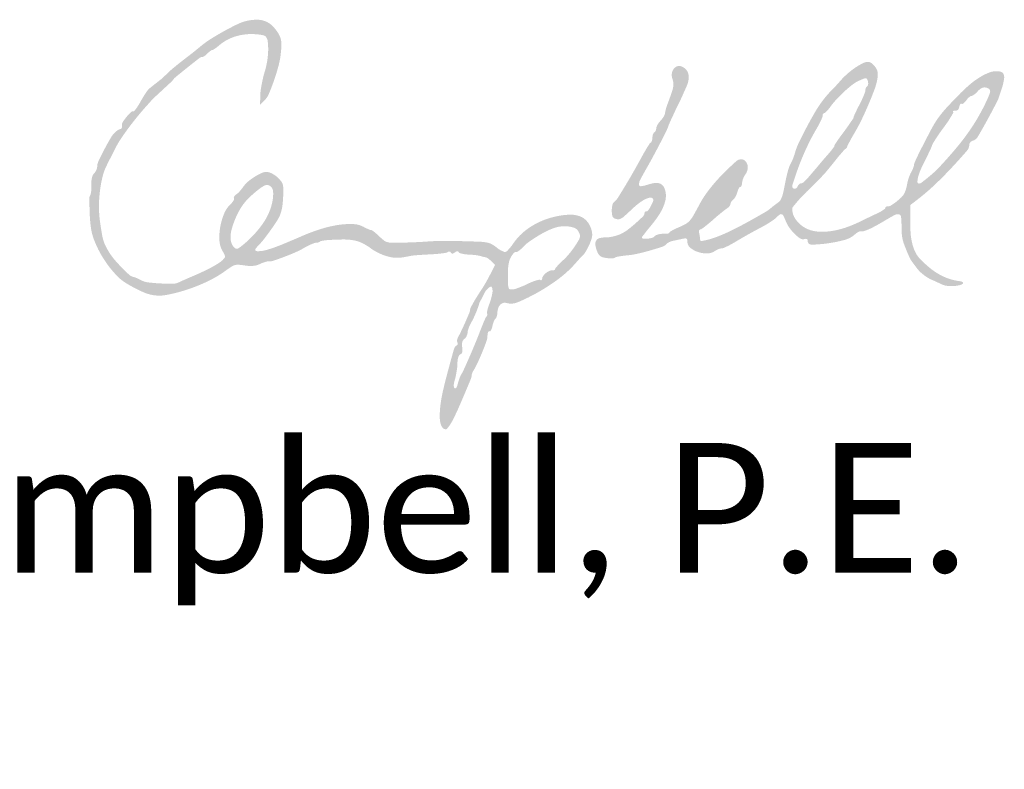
# Paper-space layout 'Layout1' of a CAD drawing. Extents: x 0 to 39.3, y 0 to 22.
# Tile 130 of 131: x 37.4 to 38.4, y 3.4 to 4.2. Entities that reach past the tile are written whole.
import ezdxf

# ---------------------------------------------------------------- set-up
doc = ezdxf.new("R2010")
doc.units = 0
doc.header["$MEASUREMENT"] = 0
doc.layers.add('SH_Text', color=7, linetype='Continuous', lineweight=13)
doc.styles.add('P_Straight-Normal LS 0.50', font='calibri.ttf', dxfattribs={"height": 0.14})

# ---------------------------------------------------------------- blocks, each defined once
blk = doc.blocks.new('TITLE_DDD_SIGNATURE_D08')
at = {"layer": 'SH_Text', "lineweight": 0, "extrusion": (0, 0, -1)}
h = blk.add_hatch(color=256, dxfattribs=at)
h.paths.add_polyline_path([(-1.3181, 0.2937, 0.002539), (-1.3274, 0.3025, 0.01627), (-1.3298, 0.3046, 0.003334), (-1.3343, 0.3083, 0.003056), (-1.3401, 0.3129, 0.00164), (-1.3474, 0.3185, -0.002532), (-1.3506, 0.321, -0.001827), (-1.3541, 0.3238, -0.001845), (-1.3575, 0.3266, -0.004008), (-1.3601, 0.3287, 0.033583), (-1.3704, 0.3362, 0.014419), (-1.3851, 0.3449, 0.0135), (-1.3998, 0.3525, 0.054644), (-1.4092, 0.3559, 0.056669), (-1.4207, 0.3573, 0.09853), (-1.4301, 0.3555, 0.102553), (-1.4378, 0.3503, 0.065394), (-1.4444, 0.3416, 0.045317), (-1.4461, 0.3378, 0.052991), (-1.447, 0.3339, 0.04007), (-1.4472, 0.3292, 0.014123), (-1.4467, 0.3224, 0.038827), (-1.4444, 0.3088, 0.02007), (-1.4394, 0.2923, 0.017523), (-1.4336, 0.2771, 0.099457), (-1.4287, 0.2699), (-1.4241, 0.2654), (-1.4244, 0.276, 0.027341), (-1.4248, 0.281, 0.012122), (-1.4259, 0.2876, 0.011957), (-1.4274, 0.2946, 0.015794), (-1.4291, 0.3009, -0.033956), (-1.4318, 0.3124, -0.03402), (-1.4329, 0.3241, -0.034155), (-1.4324, 0.3341, -0.161896), (-1.43, 0.3393, -0.14023), (-1.4285, 0.3402, -0.021269), (-1.4249, 0.341, -0.022264), (-1.4205, 0.3415, -0.017044), (-1.4157, 0.3418, -0.042834), (-1.4057, 0.3411, -0.044241), (-1.3961, 0.3388, -0.045432), (-1.3873, 0.3348, -0.05091), (-1.3798, 0.3295, 0.01315), (-1.3775, 0.3276, 0.017484), (-1.3753, 0.326, 0.014862), (-1.3735, 0.3249, 0.142309), (-1.3726, 0.3246, -0.140138), (-1.3718, 0.3244, -0.024536), (-1.3704, 0.3235, -0.024942), (-1.3689, 0.3223, -0.020111), (-1.3673, 0.3209, 0.023913), (-1.3658, 0.3194, 0.028051), (-1.3642, 0.3182, 0.028787), (-1.3627, 0.3173, 0.128782), (-1.3618, 0.3171, -0.175401), (-1.359, 0.3162, -0.002616), (-1.3456, 0.3056, -0.004652), (-1.3329, 0.2953, -0.079273), (-1.3293, 0.2912), (-1.3077, 0.2712, 0.008808), (-1.3019, 0.2646, -0.013435), (-1.292, 0.2531, -0.011553), (-1.2822, 0.2406, -0.011793), (-1.2738, 0.2287, -0.030102), (-1.2684, 0.2196, -0.000308), (-1.266, 0.2149, -0.000209), (-1.2633, 0.2095, -0.00021), (-1.2606, 0.2043, -0.000422), (-1.2586, 0.2002, -0.055391), (-1.2541, 0.1882, -0.030891), (-1.2512, 0.1728, -0.02965), (-1.2501, 0.1561, -0.033548), (-1.2511, 0.1401, -0.008458), (-1.2531, 0.127, -0.031666), (-1.2549, 0.1188, -0.043413), (-1.2575, 0.1124, -0.028279), (-1.2614, 0.1055, -0.032121), (-1.2672, 0.0977, -0.018507), (-1.2751, 0.0892, -0.014197), (-1.2829, 0.0816, -0.129323), (-1.2871, 0.0795, 0.032319), (-1.2888, 0.079, 0.012533), (-1.2912, 0.0781, 0.012347), (-1.2937, 0.0769, 0.014951), (-1.2959, 0.0758, -0.097908), (-1.3027, 0.0736, -0.016392), (-1.3164, 0.0724, -0.015389), (-1.3301, 0.0721, -0.116995), (-1.3364, 0.0736, 0.012071), (-1.3384, 0.0746, 0.002305), (-1.3421, 0.0762, 0.002457), (-1.3464, 0.0781, 0.002258), (-1.3508, 0.08, -0.009673), (-1.3618, 0.0849, -0.013697), (-1.3713, 0.0896, -0.014945), (-1.3789, 0.094, -0.050643), (-1.3835, 0.0975, -0.033583), (-1.3856, 0.0998, -0.174209), (-1.3862, 0.1015, -0.11622), (-1.3857, 0.1035, -0.011471), (-1.3834, 0.1078, 0.118269), (-1.3802, 0.119, 0.057019), (-1.3812, 0.1339, 0.056497), (-1.3856, 0.1485, 0.10246), (-1.3928, 0.1586, -0.033353), (-1.3943, 0.1602, -0.045719), (-1.3954, 0.1619, -0.05406), (-1.396, 0.1633, -0.204489), (-1.3959, 0.1643, 0.189755), (-1.3958, 0.1652, 0.077901), (-1.3962, 0.1663, 0.061764), (-1.3971, 0.1675, 0.045065), (-1.3984, 0.1686, -0.03828), (-1.4001, 0.1699, -0.016478), (-1.4021, 0.1719, -0.016192), (-1.404, 0.1742, -0.0206), (-1.4057, 0.1764, 0.064465), (-1.4107, 0.1821, 0.036906), (-1.4181, 0.1875, 0.036509), (-1.4258, 0.1917, 0.113352), (-1.4315, 0.1928, 0.070757), (-1.4342, 0.1923, 0.04093), (-1.4372, 0.191, 0.037458), (-1.4404, 0.1891, 0.033328), (-1.4433, 0.1867, 0.03244), (-1.4469, 0.1827, 0.1012), (-1.4486, 0.1795, 0.067877), (-1.4492, 0.1753, 0.009338), (-1.4491, 0.1663, 0.015551), (-1.4486, 0.1593, 0.02568), (-1.4478, 0.1535, 0.029982), (-1.4465, 0.1485, 0.038957), (-1.4447, 0.1441, 0.028297), (-1.4407, 0.1374, 0.010987), (-1.4345, 0.1285, 0.011095), (-1.4279, 0.1197, 0.024146), (-1.4223, 0.1134, -0.022346), (-1.4193, 0.11, -0.244701), (-1.419, 0.1083, -0.316605), (-1.4202, 0.1073, -0.032134), (-1.4241, 0.1073, -0.051535), (-1.4304, 0.1084, -0.019027), (-1.439, 0.1111, -0.012692), (-1.4511, 0.1158, -0.003737), (-1.4694, 0.1236, 0.027475), (-1.4901, 0.1313, 0.039429), (-1.5092, 0.1357, 0.046314), (-1.5253, 0.1365, 0.118237), (-1.5364, 0.1333, -0.013212), (-1.5387, 0.1321, -0.015066), (-1.5409, 0.1311, -0.014319), (-1.5428, 0.1303, -0.077743), (-1.5439, 0.1301, 0.141791), (-1.5451, 0.1298, 0.0138), (-1.5475, 0.128, 0.016623), (-1.5502, 0.1258, 0.012407), (-1.5531, 0.1231, -0.024355), (-1.5579, 0.1189, -0.095362), (-1.5614, 0.1171, -0.067211), (-1.5659, 0.1164, -0.008279), (-1.5758, 0.1164, -0.004788), (-1.5827, 0.1166, -0.003049), (-1.5908, 0.1169, -0.003062), (-1.5987, 0.1173, -0.005685), (-1.6051, 0.1177, 0.013553), (-1.6122, 0.1181, 0.004402), (-1.6227, 0.1182, 0.004385), (-1.6344, 0.1182, 0.004921), (-1.6456, 0.118, 0.003396), (-1.6629, 0.1174, 0.037385), (-1.6698, 0.1165, 0.080476), (-1.6744, 0.1148, 0.042395), (-1.6795, 0.1114, -0.025449), (-1.6824, 0.1092, -0.032213), (-1.6854, 0.1076, -0.033788), (-1.6879, 0.1065, -0.16462), (-1.6895, 0.1065, -0.105295), (-1.6909, 0.1074, -0.018979), (-1.693, 0.1096, -0.019723), (-1.6954, 0.1124, -0.016719), (-1.6977, 0.1156, 0.054979), (-1.7062, 0.1256, 0.047794), (-1.7171, 0.134, 0.045951), (-1.7298, 0.1405, 0.042768), (-1.7438, 0.1448, 0.042419), (-1.7585, 0.1467, 0.096231), (-1.7695, 0.145, 0.127438), (-1.7771, 0.1398, 0.108932), (-1.7819, 0.1313, 0.03321), (-1.7828, 0.1272, 0.063859), (-1.7829, 0.1238, 0.054937), (-1.7821, 0.1203, 0.019047), (-1.7803, 0.1153, 0.016266), (-1.7786, 0.1117, 0.015353), (-1.7767, 0.1081, 0.015518), (-1.7748, 0.105, 0.050424), (-1.7733, 0.1032, -0.006878), (-1.7716, 0.1015, -0.002289), (-1.7692, 0.099, -0.002278), (-1.7666, 0.0961, -0.002593), (-1.7642, 0.0934, 0.048904), (-1.747, 0.0776, 0.031988), (-1.7245, 0.0629, 0.028772), (-1.7026, 0.0521, 0.174086), (-1.6902, 0.0513, -0.147396), (-1.6867, 0.0513, -0.134423), (-1.6836, 0.0494, -0.106153), (-1.6814, 0.0457, -0.068073), (-1.6805, 0.0407, 0.030198), (-1.6803, 0.0386, 0.035949), (-1.6798, 0.0367, 0.03883), (-1.6792, 0.0352, 0.147474), (-1.6785, 0.0344, -0.14053), (-1.6777, 0.0336, -0.024039), (-1.6768, 0.0317, -0.024567), (-1.6759, 0.0292, -0.019734), (-1.6752, 0.0265, 0.027544), (-1.6745, 0.0239, 0.051189), (-1.6736, 0.0219, 0.079884), (-1.6727, 0.0208, 0.338435), (-1.6719, 0.0208, -0.340794), (-1.6711, 0.0207, -0.114172), (-1.6705, 0.0198, -0.060215), (-1.67, 0.0181, -0.028828), (-1.6698, 0.0158, 0.077276), (-1.6688, 0.0102, 0.010679), (-1.6645, -0.001, 0.013187), (-1.6595, -0.0126, 0.025329), (-1.6548, -0.0216, -0.022286), (-1.654, -0.023, -0.020632), (-1.6533, -0.0245, -0.021124), (-1.6529, -0.0259, -0.062359), (-1.6527, -0.027, 0.090509), (-1.652, -0.0304, 0.001761), (-1.645, -0.0471, 0.004763), (-1.638, -0.0633, 0.011658), (-1.6324, -0.075, 0.019679), (-1.6302, -0.0789, 0.027759), (-1.628, -0.0822, 0.026898), (-1.626, -0.0846, 0.213075), (-1.6246, -0.0851, 0.233081), (-1.6212, -0.0833, 0.100109), (-1.619, -0.0784, 0.060233), (-1.6182, -0.0706, 0.024835), (-1.6189, -0.0599, 0.027567), (-1.6216, -0.0442, 0.009283), (-1.6273, -0.0215, 0.003559), (-1.6337, 0.0018, 0.193332), (-1.6365, 0.0054, -0.103903), (-1.6372, 0.006, -0.098225), (-1.6376, 0.0068, -0.09594), (-1.6376, 0.0078, -0.094017), (-1.6373, 0.0087, 0.111086), (-1.637, 0.0098, 0.051982), (-1.637, 0.0112, 0.047897), (-1.6374, 0.0128, 0.048809), (-1.638, 0.0143, -0.018514), (-1.6414, 0.0209, -0.006113), (-1.646, 0.0308, -0.002823), (-1.6504, 0.0411, -0.093628), (-1.651, 0.0437, 0.111064), (-1.6516, 0.0461, 0.009645), (-1.6546, 0.0517, 0.011239), (-1.6588, 0.0587, 0.006038), (-1.6643, 0.0672, -0.010866), (-1.6663, 0.0705, -0.005239), (-1.6688, 0.0747, -0.005192), (-1.6712, 0.0792, -0.00742), (-1.6733, 0.0832), (-1.678, 0.0924), (-1.6739, 0.0965, -0.020738), (-1.6722, 0.098, -0.02321), (-1.6704, 0.0994, -0.023341), (-1.6688, 0.1004, -0.102596), (-1.6677, 0.1007, 0.023853), (-1.6667, 0.1009, 0.0077), (-1.6651, 0.1012, 0.007658), (-1.6634, 0.1017, 0.00852), (-1.6617, 0.1021, -0.034477), (-1.6596, 0.1026, -0.009918), (-1.6564, 0.1031, -0.009928), (-1.6527, 0.1034, -0.010414), (-1.649, 0.1036, 0.021671), (-1.6455, 0.1039, 0.028378), (-1.6424, 0.1045, 0.028415), (-1.6399, 0.1052, 0.172655), (-1.6389, 0.1061, -0.115494), (-1.6381, 0.1069, -0.157615), (-1.6372, 0.1071, -0.110984), (-1.636, 0.1068, -0.041769), (-1.6346, 0.1059, 0.038814), (-1.6331, 0.1049, 0.119132), (-1.632, 0.1046, 0.169819), (-1.6311, 0.1049, 0.102259), (-1.6303, 0.1057, -0.097414), (-1.6296, 0.1065, -0.132935), (-1.6288, 0.1069, -0.120499), (-1.6278, 0.1068, -0.071749), (-1.6267, 0.1062, 0.11822), (-1.625, 0.1055, 0.009157), (-1.6201, 0.1048, 0.012117), (-1.6142, 0.1042, 0.008949), (-1.6076, 0.1038, -0.004421), (-1.6008, 0.1034, -0.004971), (-1.5943, 0.103, -0.004573), (-1.5888, 0.1025, -0.026633), (-1.5859, 0.102, 0.013199), (-1.5778, 0.1005, 0.03688), (-1.572, 0.1001, 0.043737), (-1.5668, 0.1005, 0.025728), (-1.5608, 0.1019, 0.029405), (-1.5567, 0.1033, 0.017625), (-1.552, 0.1054, 0.017619), (-1.5474, 0.1079, 0.029145), (-1.5438, 0.1103, -0.047853), (-1.5347, 0.1159, -0.06801), (-1.5257, 0.1189, -0.049529), (-1.5142, 0.1199, -0.01441), (-1.4964, 0.1192, -0.016595), (-1.4938, 0.1189, -0.020121), (-1.4914, 0.1185, -0.019127), (-1.4895, 0.118, -0.115464), (-1.4886, 0.1174, 0.083594), (-1.4878, 0.117, 0.03726), (-1.4868, 0.1166, 0.035539), (-1.4855, 0.1163, 0.040205), (-1.4843, 0.1163, -0.096077), (-1.4827, 0.116, -0.014021), (-1.4795, 0.1147, -0.015422), (-1.4757, 0.113, -0.012676), (-1.4719, 0.1109, 0.025482), (-1.4625, 0.1061, 0.013572), (-1.4504, 0.1012, 0.010509), (-1.4388, 0.097, 0.088573), (-1.4333, 0.0962, -0.061286), (-1.4316, 0.0961, -0.019274), (-1.4291, 0.0954, -0.018932), (-1.4263, 0.0945, -0.019904), (-1.4237, 0.0933, 0.044146), (-1.4202, 0.092, 0.045426), (-1.4165, 0.0914, 0.038695), (-1.4123, 0.0913, 0.020376), (-1.4072, 0.0919, -0.021038), (-1.4008, 0.0926, -0.083709), (-1.397, 0.0922, -0.074676), (-1.3932, 0.0905, -0.014668), (-1.3871, 0.0863, 0.044527), (-1.3678, 0.0748, 0.033068), (-1.3448, 0.0656, 0.033404), (-1.3226, 0.0599, 0.09671), (-1.3069, 0.0601, 0.051145), (-1.2986, 0.0627, 0.020334), (-1.288, 0.0678, 0.020312), (-1.2777, 0.0738, 0.05194), (-1.271, 0.0792, 0.03741), (-1.2606, 0.0911, 0.033392), (-1.2516, 0.1049, 0.034711), (-1.245, 0.119, 0.055593), (-1.2415, 0.1319, 0.019057), (-1.2404, 0.1419, 0.012235), (-1.2399, 0.1536, 0.006799), (-1.2397, 0.1647, 0.146552), (-1.2407, 0.1678, -0.102135), (-1.2412, 0.1692, -0.016901), (-1.2417, 0.1721, -0.017951), (-1.2419, 0.1755, -0.01502), (-1.2419, 0.1792, 0.022605), (-1.242, 0.1835, 0.042836), (-1.2426, 0.1869, 0.054498), (-1.2435, 0.1895, 0.089992), (-1.2449, 0.1914, -0.062042), (-1.2462, 0.1929, -0.039476), (-1.2472, 0.1948, -0.039238), (-1.2479, 0.197, -0.057395), (-1.2482, 0.1989, 0.105093), (-1.2496, 0.2046, 0.010188), (-1.256, 0.2174, 0.012186), (-1.2629, 0.2298, 0.067989), (-1.2676, 0.2358, 0.02761), (-1.2692, 0.2371, 0.029915), (-1.2708, 0.2382, 0.031312), (-1.2722, 0.2389, 0.110995), (-1.2733, 0.2391, -0.189738), (-1.274, 0.2394, -0.111728), (-1.2746, 0.2402, -0.081789), (-1.2749, 0.2414, -0.053134), (-1.2749, 0.2428, 0.173831), (-1.2756, 0.2464, 0.02986), (-1.2797, 0.2521, 0.028795), (-1.2843, 0.2572, 0.205541), (-1.2874, 0.2584, -0.232424), (-1.2883, 0.2588, -0.013926), (-1.2903, 0.2613, -0.018569), (-1.2925, 0.2646, -0.012457), (-1.2948, 0.2685, 0.00856), (-1.2972, 0.2726, 0.008728), (-1.2997, 0.2767, 0.008543), (-1.302, 0.2801, 0.035465), (-1.3036, 0.282, 0.036371), (-1.3064, 0.2845)])
h.paths.add_polyline_path([(-1.4336, 0.1784, -0.153485), (-1.4308, 0.1787, -0.095295), (-1.4274, 0.1773, -0.023966), (-1.4225, 0.1739, -0.020744), (-1.4136, 0.1663, -0.038227), (-1.4071, 0.1593, -0.04048), (-1.402, 0.1517, -0.026642), (-1.3974, 0.1423, -0.02914), (-1.3937, 0.1319, -0.059917), (-1.3922, 0.1234, -0.080826), (-1.393, 0.1167, -0.120053), (-1.3959, 0.1115, -0.068604), (-1.3977, 0.1101, -0.183204), (-1.3992, 0.1098, -0.10664), (-1.4011, 0.1106, -0.016051), (-1.4045, 0.1131, -0.02498), (-1.413, 0.1206, -0.023969), (-1.4209, 0.129, -0.024969), (-1.4276, 0.1377, -0.036507), (-1.4324, 0.146, -0.039617), (-1.436, 0.155, -0.044177), (-1.438, 0.1642, -0.048741), (-1.4382, 0.172, -0.172252), (-1.4362, 0.1765, -0.099305)], flags=16)
h.paths.add_polyline_path([(-1.7635, 0.1325, -0.059679), (-1.7567, 0.134, -0.054599), (-1.7487, 0.1339, -0.05981), (-1.7412, 0.1321, -0.029501), (-1.7323, 0.1282, -0.020602), (-1.7227, 0.1227, -0.020847), (-1.7139, 0.1168, -0.042633), (-1.7077, 0.1112, 0.021331), (-1.7054, 0.109, 0.032409), (-1.7032, 0.1073, 0.0339), (-1.7014, 0.1063, 0.267655), (-1.7005, 0.1063, -0.302549), (-1.6996, 0.1063, -0.049848), (-1.6983, 0.1052, -0.040592), (-1.6968, 0.1035, -0.024921), (-1.6953, 0.1011, -0.049689), (-1.6936, 0.0974, -0.040102), (-1.6926, 0.093, -0.03035), (-1.692, 0.0876, -0.012533), (-1.6919, 0.0801, -0.004806), (-1.6921, 0.0705, -0.078519), (-1.6927, 0.0674, -0.250464), (-1.6941, 0.0661, -0.087698), (-1.697, 0.0659, -0.051023), (-1.6996, 0.0664, -0.0123), (-1.7038, 0.0679, -0.0125), (-1.7086, 0.0698, -0.012113), (-1.7133, 0.072, 0.015738), (-1.7178, 0.074, 0.022372), (-1.722, 0.0755, 0.019465), (-1.7254, 0.0764, 0.205488), (-1.7267, 0.0762, -0.109827), (-1.7275, 0.0759, -0.182743), (-1.7282, 0.076, -0.160512), (-1.7287, 0.0766, -0.081985), (-1.7289, 0.0776, 0.153051), (-1.7299, 0.0804, 0.059832), (-1.7328, 0.0835, 0.059155), (-1.7364, 0.0858, 0.122588), (-1.7397, 0.0865, -0.050115), (-1.7409, 0.0866, -0.070094), (-1.742, 0.0869, -0.090236), (-1.7427, 0.0875, -0.184714), (-1.743, 0.0881, 0.166687), (-1.7434, 0.0891, 0.01079), (-1.7455, 0.0915, 0.014785), (-1.7481, 0.0943, 0.010429), (-1.7512, 0.0972, -0.034641), (-1.7573, 0.1035, -0.022598), (-1.7635, 0.1115, -0.019392), (-1.7685, 0.1194, -0.125208), (-1.7698, 0.1238, -0.075134), (-1.7696, 0.1249, -0.028648), (-1.7691, 0.1264, -0.027588), (-1.7684, 0.128, -0.030311), (-1.7675, 0.1295, -0.155734)], flags=16)
h.paths.add_polyline_path([(-1.6752, 0.0659, -0.050069), (-1.6749, 0.0674, -0.064623), (-1.6744, 0.0685, -0.250665), (-1.6738, 0.0689, -0.182338), (-1.6715, 0.0681, -0.04805), (-1.6687, 0.0653, -0.048696), (-1.6666, 0.0622), (-1.6611, 0.0513, 0.016598), (-1.6587, 0.0441, 0.016728), (-1.6556, 0.0367, 0.023287), (-1.6523, 0.0302, -0.022392), (-1.6508, 0.0273, -0.020257), (-1.6495, 0.0242, -0.020741), (-1.6486, 0.0213, -0.058849), (-1.6483, 0.0193, 0.063731), (-1.648, 0.0175, 0.044307), (-1.6472, 0.0155, 0.044518), (-1.6462, 0.0138, 0.067207), (-1.6449, 0.0125, -0.084151), (-1.6435, 0.011, -0.080277), (-1.6426, 0.0091, -0.064086), (-1.6423, 0.0066, -0.031691), (-1.6425, 0.0034, 0.025837), (-1.6428, 0.0003, 0.071294), (-1.6425, -0.0019, 0.1103), (-1.6418, -0.0034, 0.135271), (-1.6405, -0.0042, -0.165363), (-1.6392, -0.0052, -0.069262), (-1.6383, -0.0072, -0.047589), (-1.6376, -0.0102, -0.020215), (-1.6373, -0.0144, 0.018815), (-1.6371, -0.0184, 0.012439), (-1.6364, -0.023, 0.012526), (-1.6356, -0.0275, 0.023638), (-1.6347, -0.031, -0.020819), (-1.6338, -0.0344, -0.041991), (-1.6334, -0.0372, -0.055902), (-1.6335, -0.0392, -0.146467), (-1.6342, -0.0406, -0.23772), (-1.6351, -0.0409, -0.200558), (-1.636, -0.0404, -0.08093), (-1.6369, -0.0388, -0.022927), (-1.6377, -0.0361, 0.012719), (-1.6385, -0.0334, 0.011506), (-1.6394, -0.0306, 0.011611), (-1.6403, -0.0282, 0.035645), (-1.6411, -0.0266, -0.026665), (-1.6444, -0.0203, -0.003652), (-1.6505, -0.0066, -0.004561), (-1.6567, 0.008, -0.008238), (-1.6615, 0.02, 0.005247), (-1.6638, 0.0258, 0.006935), (-1.6659, 0.031, 0.005142), (-1.6678, 0.0353, 0.065655), (-1.6688, 0.0367, -0.054521), (-1.6694, 0.0376, -0.068097), (-1.6697, 0.0386, -0.082104), (-1.6697, 0.0394, -0.15857), (-1.6694, 0.04, 0.232307), (-1.6692, 0.0408, 0.016056), (-1.6697, 0.0434, 0.020216), (-1.6705, 0.0466, 0.01365), (-1.6718, 0.0501, -0.014242), (-1.6731, 0.0539, -0.013078), (-1.6742, 0.0579, -0.013207), (-1.675, 0.0615, -0.041324), (-1.6753, 0.064, -0.032545)], flags=16)
h = blk.add_hatch(color=256, dxfattribs=at)
h.paths.add_polyline_path([(-2.2216, 0.2714, 0.007879), (-2.2109, 0.251, 0.008296), (-2.1994, 0.2306, 0.192966), (-2.1942, 0.2266, -0.06991), (-2.1928, 0.226, -0.066649), (-2.1916, 0.225, -0.071386), (-2.1907, 0.2238, -0.108679), (-2.1904, 0.2226, 0.172933), (-2.1877, 0.2156, 0.008929), (-2.1712, 0.1973, 0.015147), (-2.1527, 0.1787, 0.023645), (-2.1356, 0.164), (-2.1268, 0.1572), (-2.1266, 0.1405, -0.023395), (-2.127, 0.1259, -0.04454), (-2.129, 0.1144, -0.055761), (-2.1325, 0.1053, -0.076846), (-2.1377, 0.0983, -0.027533), (-2.1484, 0.0886, -0.042825), (-2.1588, 0.0817, -0.047761), (-2.1692, 0.0772, -0.048424), (-2.1803, 0.0748, 0.105751), (-2.1832, 0.0738, 0.488035), (-2.1834, 0.0723, 0.13404), (-2.1805, 0.0707, 0.034015), (-2.1752, 0.0697, 0.047321), (-2.168, 0.0696, 0.068803), (-2.1618, 0.0709), (-2.1514, 0.0757, 0.044991), (-2.1455, 0.0786, 0.042173), (-2.1389, 0.0834, 0.05455), (-2.1338, 0.0888, 0.00297), (-2.1291, 0.095, 0.02176), (-2.127, 0.0981, 0.029297), (-2.1255, 0.1011, 0.007908), (-2.1234, 0.1059, 0.012559), (-2.1199, 0.1147, 0.037689), (-2.1181, 0.121, 0.037619), (-2.1173, 0.1275, 0.012475), (-2.1171, 0.1371, -0.040101), (-2.1165, 0.1448, -0.335165), (-2.1141, 0.1471, -0.155873), (-2.1096, 0.1463, -0.009845), (-2.0976, 0.1394, 0.010331), (-2.0884, 0.1342, 0.023161), (-2.0813, 0.1307, 0.027618), (-2.0758, 0.1288, 0.147667), (-2.0727, 0.1288, -0.177081), (-2.0718, 0.1287, -0.028026), (-2.0703, 0.1279, -0.028153), (-2.0685, 0.1268, -0.021285), (-2.0667, 0.1253, 0.112388), (-2.0559, 0.1195, 0.033143), (-2.0373, 0.1157, 0.029481), (-2.0197, 0.1143, 0.429509), (-2.0158, 0.1183, -0.088217), (-2.0156, 0.1196, -0.192518), (-2.0149, 0.1203, -0.146559), (-2.0138, 0.1206, -0.045861), (-2.012, 0.1203, 0.222235), (-2.0076, 0.121, 0.046201), (-2.0015, 0.1261, 0.045657), (-1.9956, 0.1331, 0.060185), (-1.9918, 0.1404, -0.02408), (-1.9895, 0.1455, -0.200727), (-1.9877, 0.1472, -0.24877), (-1.9855, 0.1468, -0.036588), (-1.982, 0.1437, 0.044879), (-1.9797, 0.1417, 0.011128), (-1.9757, 0.139, 0.011291), (-1.971, 0.136, 0.011105), (-1.9661, 0.1333, -0.001208), (-1.9566, 0.1282, -0.0042), (-1.9505, 0.1248, -0.004346), (-1.9446, 0.1214, -0.001366), (-1.9357, 0.1162, 0.011854), (-1.9316, 0.1139, 0.014833), (-1.9277, 0.112, 0.013053), (-1.9243, 0.1105, 0.102173), (-1.9226, 0.1102, -0.07291), (-1.9213, 0.1101, -0.02923), (-1.9195, 0.1095, -0.028163), (-1.9176, 0.1086, -0.031743), (-1.9158, 0.1076, 0.148879), (-1.9075, 0.1048, 0.087555), (-1.8971, 0.1064, 0.096262), (-1.8886, 0.1112, 0.227294), (-1.8858, 0.1177, -0.053855), (-1.8856, 0.1197, -0.212302), (-1.8849, 0.1207, -0.162282), (-1.8835, 0.1211, -0.02928), (-1.8809, 0.1207, 0.000508), (-1.8786, 0.1202, 0.000277), (-1.8758, 0.1196, 0.000276), (-1.873, 0.119, 0.000439), (-1.8705, 0.1185, -0.031082), (-1.8683, 0.1179, -0.028427), (-1.8661, 0.117, -0.029573), (-1.8642, 0.1159, -0.077318), (-1.863, 0.1149, 0.138346), (-1.8588, 0.1121, 0.01015), (-1.8455, 0.108, 0.015267), (-1.8314, 0.1044, 0.032235), (-1.8203, 0.1027, -0.01114), (-1.816, 0.1022, -0.013968), (-1.8121, 0.1016, -0.012155), (-1.8088, 0.1009, -0.098154), (-1.8075, 0.1003, 0.122928), (-1.8062, 0.0997, 0.026121), (-1.8038, 0.0995, 0.02585), (-1.801, 0.0996, 0.022061), (-1.798, 0.0999, 0.033278), (-1.794, 0.1008, 0.097471), (-1.7914, 0.1022, 0.098293), (-1.7896, 0.1043, 0.03419), (-1.7879, 0.108, 0.061941), (-1.7863, 0.1145, 0.1795), (-1.7874, 0.1189, 0.186741), (-1.791, 0.1214, 0.067661), (-1.7974, 0.1221, -0.041411), (-1.801, 0.1223, -0.022309), (-1.8054, 0.1231, -0.022071), (-1.8099, 0.1243, -0.032187), (-1.8136, 0.1258, -0.050379), (-1.8208, 0.13, -0.019603), (-1.8297, 0.1373, -0.01314), (-1.8379, 0.1449, -0.19407), (-1.8395, 0.1484, 0.080122), (-1.8396, 0.1491, 0.091362), (-1.84, 0.1497, 0.100749), (-1.8405, 0.1501, 0.121825), (-1.8411, 0.1502, -0.250124), (-1.8435, 0.1514, -0.034281), (-1.8465, 0.1564, -0.03392), (-1.8489, 0.1616, -0.282989), (-1.8484, 0.1641, -0.268224), (-1.8451, 0.1651, -0.064856), (-1.8395, 0.163, -0.04585), (-1.8325, 0.1584, -0.022852), (-1.8245, 0.1513, 0.008538), (-1.8174, 0.1448, 0.068127), (-1.8137, 0.1423, 0.13905), (-1.8107, 0.1417, 0.076163), (-1.8069, 0.1427, 0.243158), (-1.8047, 0.1454, 0.05966), (-1.8041, 0.1513, 0.058552), (-1.8049, 0.1575, 0.165498), (-1.8073, 0.1611, -0.086857), (-1.8104, 0.1645, -0.004608), (-1.818, 0.1768, -0.00685), (-1.827, 0.1921, -0.004224), (-1.8372, 0.2104, 0.006708), (-1.8402, 0.2157, 0.009868), (-1.8429, 0.2202, 0.005636), (-1.8453, 0.2239, 0.156053), (-1.8462, 0.2246, -0.177983), (-1.8468, 0.2251, -0.045701), (-1.8474, 0.2264, -0.040703), (-1.8478, 0.228, -0.031735), (-1.848, 0.2298, 0.038918), (-1.8482, 0.2317, 0.042177), (-1.8486, 0.2335, 0.046287), (-1.8493, 0.2349, 0.127689), (-1.8501, 0.2356, -0.103166), (-1.8509, 0.2363, -0.051747), (-1.8516, 0.2375, -0.048258), (-1.852, 0.2388, -0.051627), (-1.8522, 0.2402, 0.089217), (-1.8526, 0.2419, 0.033401), (-1.8536, 0.244, 0.031796), (-1.8551, 0.2462, 0.033363), (-1.8568, 0.2482, -0.035124), (-1.8585, 0.2502, -0.029573), (-1.8601, 0.2525, -0.030615), (-1.8612, 0.2548, -0.06919), (-1.8617, 0.2567, 0.025591), (-1.8621, 0.2587, 0.010705), (-1.8627, 0.2614, 0.010559), (-1.8636, 0.2642, 0.013479), (-1.8645, 0.2667, -0.006107), (-1.8687, 0.2782, -0.036635), (-1.8704, 0.2844, -0.069817), (-1.8706, 0.2888, -0.069331), (-1.8697, 0.2931, 0.110448), (-1.8689, 0.2986, 0.122459), (-1.8706, 0.3036, 0.146083), (-1.8742, 0.3067, 0.178878), (-1.8786, 0.3071, 0.117657), (-1.8837, 0.3041, 0.134167), (-1.8867, 0.2993, 0.11107), (-1.8871, 0.2928, 0.064203), (-1.8849, 0.2853, 0.001204), (-1.8815, 0.2777, 0.003908), (-1.8793, 0.2727, 0.003722), (-1.8768, 0.2676, 0.001014), (-1.8729, 0.2595, -0.003912), (-1.8705, 0.2543, -0.004087), (-1.8681, 0.2492, -0.00393), (-1.8661, 0.2447, -0.017965), (-1.8651, 0.242, 0.032851), (-1.863, 0.2371, 0.002336), (-1.8563, 0.2238, 0.003647), (-1.8492, 0.2104, 0.008425), (-1.8437, 0.2004, -0.006052), (-1.8349, 0.1846, -0.120459), (-1.8335, 0.1793, -0.461714), (-1.8356, 0.1774, -0.045745), (-1.8433, 0.1792, 0.053036), (-1.8512, 0.181, 0.140309), (-1.8568, 0.18, 0.166969), (-1.8605, 0.1764, 0.083579), (-1.8624, 0.1701, 0.087283), (-1.8621, 0.1625, 0.053453), (-1.8593, 0.1541, 0.042684), (-1.8539, 0.1446, 0.023496), (-1.8458, 0.134, -0.004676), (-1.8423, 0.1298, -0.00709), (-1.8394, 0.126, -0.003161), (-1.8369, 0.1228, -0.152637), (-1.8367, 0.122, -0.404749), (-1.8379, 0.1207, -0.040641), (-1.8426, 0.1207, -0.040553), (-1.8477, 0.1217, -0.14753), (-1.8505, 0.1234, 0.100341), (-1.8519, 0.1245, 0.041089), (-1.8542, 0.1253, 0.038522), (-1.8569, 0.1259, 0.039964), (-1.8597, 0.126, -0.021094), (-1.8622, 0.1261, -0.033962), (-1.8644, 0.1263, -0.037358), (-1.866, 0.1267, -0.309686), (-1.8664, 0.1273, 0.246702), (-1.8668, 0.1281, 0.013165), (-1.8693, 0.1296, 0.018146), (-1.8724, 0.1312, 0.011991), (-1.8761, 0.1329, -0.025558), (-1.8837, 0.1365, -0.083465), (-1.8881, 0.14, -0.054724), (-1.892, 0.1453, -0.006705), (-1.899, 0.1581, 0.031143), (-1.9056, 0.1688, 0.022324), (-1.9143, 0.18, 0.019584), (-1.9252, 0.1918, 0.013124), (-1.9385, 0.2044, 0.198828), (-1.9443, 0.2065, 0.237018), (-1.9493, 0.2036, 0.173413), (-1.951, 0.1969, 0.137174), (-1.9482, 0.1898, -0.040373), (-1.947, 0.1878, -0.028935), (-1.9459, 0.1854, -0.029402), (-1.9452, 0.183, -0.054135), (-1.9449, 0.181, 0.038543), (-1.9447, 0.1793, 0.057569), (-1.9442, 0.1778, 0.075669), (-1.9436, 0.1769, 0.224822), (-1.9429, 0.1766, -0.227634), (-1.9421, 0.1762, -0.046348), (-1.9412, 0.1749, -0.040365), (-1.9404, 0.1731, -0.028178), (-1.9397, 0.1709, 0.033541), (-1.9389, 0.1685, 0.029223), (-1.9378, 0.1662, 0.030337), (-1.9365, 0.1642, 0.072522), (-1.9353, 0.1629, -0.046315), (-1.9342, 0.1619, -0.040923), (-1.9332, 0.1606, -0.043132), (-1.9326, 0.1593, -0.089468), (-1.9323, 0.1582, 0.127842), (-1.932, 0.157, 0.041754), (-1.931, 0.1556, 0.038444), (-1.9295, 0.1541, 0.034944), (-1.9277, 0.1528, -0.023676), (-1.9253, 0.1511, -0.005277), (-1.9214, 0.1479, -0.005468), (-1.9169, 0.1442, -0.005256), (-1.9124, 0.1402, 0.009058), (-1.9081, 0.1366, 0.012962), (-1.9042, 0.1335, 0.008837), (-1.9008, 0.131, 0.16064), (-1.8996, 0.1307, -0.233688), (-1.8989, 0.1303, -0.115843), (-1.8984, 0.1294, -0.073909), (-1.8983, 0.128, -0.039507), (-1.8986, 0.1263, 0.010395), (-1.899, 0.1244, 0.009728), (-1.8993, 0.1225, 0.009747), (-1.8995, 0.1208, 0.032534), (-1.8996, 0.1196, -0.473614), (-1.9012, 0.1182, -0.023107), (-1.9093, 0.12, -0.025419), (-1.9194, 0.1234, -0.018304), (-1.9304, 0.1282, -0.009593), (-1.9436, 0.1348, -0.007071), (-1.958, 0.1427, -0.005657), (-1.9709, 0.1501, -0.043669), (-1.9765, 0.1542, 0.008492), (-1.9783, 0.1557, 0.005791), (-1.9805, 0.1573, 0.005837), (-1.9825, 0.1589, 0.011697), (-1.9842, 0.1601, -0.106209), (-1.9859, 0.1617, -0.038963), (-1.9874, 0.1647, -0.033191), (-1.9888, 0.1686, -0.021849), (-1.9899, 0.1732, 0.003769), (-1.9923, 0.1853, 0.014069), (-1.9941, 0.1928, 0.022204), (-1.9957, 0.1981, 0.037117), (-1.9977, 0.2024, -0.019199), (-1.9988, 0.2047, -0.010671), (-2, 0.2075, -0.010631), (-2.0011, 0.2105, -0.016887), (-2.0019, 0.213, 0.043821), (-2.006, 0.2241, 0.011071), (-2.0147, 0.2413, 0.011701), (-2.0243, 0.2585, 0.030501), (-2.0322, 0.2702, 0.007361), (-2.0344, 0.273, 0.00644), (-2.0368, 0.2759, 0.006487), (-2.0391, 0.2785, 0.019132), (-2.0407, 0.2801, -0.013829), (-2.0425, 0.2819, -0.003305), (-2.0453, 0.2849, -0.003395), (-2.0485, 0.2884, -0.003353), (-2.0517, 0.292, 0.022116), (-2.0553, 0.2958, 0.013928), (-2.0598, 0.2999, 0.01398), (-2.0645, 0.3036, 0.024811), (-2.0685, 0.3064, 0.025303), (-2.076, 0.3106, 0.111399), (-2.0809, 0.3117, 0.163616), (-2.0847, 0.3104, 0.074042), (-2.0885, 0.3066, 0.0423), (-2.0904, 0.3036, 0.070694), (-2.0913, 0.3007, 0.062683), (-2.0915, 0.2975, 0.026676), (-2.091, 0.2932, 0.045214), (-2.0882, 0.2827, 0.011483), (-2.0816, 0.2661, 0.012269), (-2.0738, 0.2489, 0.021225), (-2.0664, 0.2351, -0.00439), (-2.0633, 0.2298, -0.006455), (-2.0608, 0.2251, -0.003302), (-2.0586, 0.2211, -0.111968), (-2.0584, 0.2201, 0.088713), (-2.0582, 0.2194, 0.063674), (-2.0579, 0.2188, 0.06241), (-2.0574, 0.2183, 0.076788), (-2.0568, 0.2179, -0.115233), (-2.0558, 0.2173, -0.003768), (-2.0528, 0.2138, -0.007033), (-2.0492, 0.2097, -0.004813), (-2.0453, 0.2048, 0.003095), (-2.0375, 0.1952, 0.014247), (-2.0328, 0.1898, 0.010726), (-2.0273, 0.1841, 0.001234), (-2.0146, 0.1715, -0.009756), (-2.0087, 0.1654, -0.013796), (-2.0037, 0.1598, -0.009871), (-1.9998, 0.155, -0.157869), (-1.9991, 0.1531, -0.12843), (-2.0011, 0.1444, -0.092127), (-2.0073, 0.1365, -0.083835), (-2.0164, 0.1308, -0.081175), (-2.0271, 0.1284, -0.043958), (-2.0383, 0.1286, -0.036207), (-2.0502, 0.1308, -0.032276), (-2.0628, 0.135, -0.022155), (-2.0766, 0.1413, 0.005348), (-2.0787, 0.1423, 0.001412), (-2.0822, 0.144, 0.001433), (-2.0861, 0.1459, 0.001472), (-2.0901, 0.1477, -0.014871), (-2.0937, 0.1495, -0.02173), (-2.0968, 0.1514, -0.018205), (-2.0991, 0.153, -0.225183), (-2.0996, 0.154, 0.148412), (-2.0999, 0.1547, 0.098861), (-2.1005, 0.1553, 0.08235), (-2.1014, 0.1556, 0.064747), (-2.1025, 0.1557, -0.149786), (-2.1058, 0.1567, -0.024442), (-2.1114, 0.1606, -0.027795), (-2.1168, 0.1653, -0.069054), (-2.12, 0.1694, -0.039838), (-2.1209, 0.1713, -0.016341), (-2.1219, 0.1741, -0.016046), (-2.1227, 0.1772, -0.019802), (-2.1233, 0.1801, 0.025753), (-2.1239, 0.1831, 0.01651), (-2.125, 0.1865, 0.016593), (-2.1262, 0.1898, 0.029624), (-2.1275, 0.1925, -0.015481), (-2.1287, 0.1947, -0.016556), (-2.1297, 0.1971, -0.016329), (-2.1304, 0.1991, -0.07107), (-2.1306, 0.2004, 0.093524), (-2.1312, 0.2028, 0.009705), (-2.1336, 0.2082, 0.0068), (-2.1378, 0.2168, 0.001135), (-2.1462, 0.2331, 0.014514), (-2.1527, 0.245, 0.030236), (-2.1586, 0.2537, 0.023891), (-2.1663, 0.2628, 0.006122), (-2.1797, 0.2768, 0.023189), (-2.1914, 0.2877, 0.039097), (-2.2023, 0.2955, 0.048096), (-2.2121, 0.3003, 0.097041), (-2.2205, 0.3017, 0.087955), (-2.225, 0.3008, 0.199254), (-2.2274, 0.2984, 0.130314), (-2.228, 0.2942, 0.03079), (-2.2267, 0.2872, 0.031021), (-2.2255, 0.2833)])
h.paths.add_polyline_path([(-2.0799, 0.2931, -0.266452), (-2.0786, 0.2941, -0.122267), (-2.0765, 0.2937, -0.008955), (-2.0709, 0.2913, -0.058932), (-2.0643, 0.2873, -0.0198), (-2.0556, 0.28, -0.020156), (-2.0471, 0.2715, -0.031959), (-2.0405, 0.2636, 0.014872), (-2.0384, 0.2608, 0.020952), (-2.0364, 0.2585, 0.017825), (-2.0346, 0.2567, 0.193975), (-2.0337, 0.2564, -0.174162), (-2.033, 0.2562, -0.093301), (-2.0324, 0.2555, -0.073582), (-2.032, 0.2546, -0.053838), (-2.0319, 0.2534, 0.088363), (-2.0315, 0.2517, 0.012708), (-2.03, 0.2483, 0.014092), (-2.0281, 0.2444, 0.011623), (-2.0258, 0.2403, -0.024826), (-2.0151, 0.2201, -0.021383), (-2.0058, 0.198, -0.014136), (-1.9991, 0.1782, -0.494103), (-2.0016, 0.1747, -0.112514), (-2.0026, 0.1749, -0.066013), (-2.0036, 0.1755, -0.060816), (-2.0045, 0.1764, -0.062477), (-2.0051, 0.1775, 0.052089), (-2.0057, 0.1787, 0.056057), (-2.0065, 0.1796, 0.063019), (-2.0074, 0.1802, 0.13086), (-2.0082, 0.1804, -0.160736), (-2.0103, 0.181, -0.044097), (-2.0128, 0.1831, -0.019545), (-2.0168, 0.1874, -0.002407), (-2.0252, 0.1972, 0.001069), (-2.0294, 0.2022, 0.001035), (-2.0337, 0.2073, 0.001021), (-2.0376, 0.2117, 0.003813), (-2.04, 0.2145, -0.013298), (-2.0417, 0.2166, -0.017245), (-2.0432, 0.2186, -0.015026), (-2.0444, 0.2203, -0.129001), (-2.0446, 0.2212, 0.137969), (-2.045, 0.2222, 0.003505), (-2.0477, 0.2263, 0.007228), (-2.051, 0.2311, 0.004838), (-2.055, 0.2364, -0.005094), (-2.0589, 0.2418, -0.00757), (-2.0622, 0.2466, -0.003819), (-2.065, 0.2507, -0.137435), (-2.0653, 0.2517, 0.097148), (-2.0655, 0.2528, 0.004116), (-2.0672, 0.2564, 0.006943), (-2.0692, 0.2607, 0.004871), (-2.0716, 0.2654, -0.010235), (-2.074, 0.2702, -0.012402), (-2.0761, 0.2749, -0.011041), (-2.0776, 0.2788, -0.079262), (-2.078, 0.2808, 0.046755), (-2.0782, 0.2822, 0.046261), (-2.0786, 0.2836, 0.050214), (-2.0793, 0.2847, 0.111645), (-2.08, 0.2854, -0.15438), (-2.0806, 0.286, -0.064046), (-2.081, 0.2873, -0.054994), (-2.0811, 0.2888, -0.046215), (-2.0809, 0.2904, -0.052259)], flags=16)
h.paths.add_polyline_path([(-2.2084, 0.284, -0.120043), (-2.2054, 0.284, -0.103003), (-2.2023, 0.2826, -0.052555), (-2.1991, 0.2796, 0.025367), (-2.1974, 0.2779, 0.029837), (-2.1956, 0.2764, 0.030989), (-2.1939, 0.2753, 0.133556), (-2.1928, 0.275, -0.146573), (-2.1917, 0.2747, -0.036767), (-2.1902, 0.2736, -0.034375), (-2.1886, 0.2721, -0.028771), (-2.1871, 0.2702, 0.032576), (-2.1857, 0.2684, 0.049483), (-2.1842, 0.2671, 0.063099), (-2.1829, 0.2663, 0.24584), (-2.182, 0.2664, -0.253198), (-2.1813, 0.2665, -0.130787), (-2.1806, 0.2659, -0.077566), (-2.18, 0.2648, -0.040364), (-2.1795, 0.2631, 0.058937), (-2.179, 0.2613, 0.098494), (-2.1781, 0.26, 0.11571), (-2.1768, 0.2592, 0.105208), (-2.1753, 0.2591, -0.045884), (-2.1741, 0.2591, -0.10901), (-2.1732, 0.2588, -0.202327), (-2.1728, 0.2583, -0.199276), (-2.1729, 0.2577, 0.264675), (-2.1729, 0.2565, 0.008384), (-2.1703, 0.2521, 0.01424), (-2.167, 0.2469, 0.00915), (-2.1628, 0.241, -0.007732), (-2.1584, 0.235, -0.009042), (-2.1544, 0.229, -0.008158), (-2.1512, 0.2239, -0.053299), (-2.15, 0.2212, 0.022135), (-2.149, 0.2186, 0.005391), (-2.147, 0.2144, 0.005516), (-2.1448, 0.2097, 0.00547), (-2.1424, 0.2049, -0.019121), (-2.1379, 0.1955, -0.03678), (-2.1351, 0.1876, -0.051693), (-2.1343, 0.182, -0.419989), (-2.1359, 0.1803, -0.16998), (-2.1384, 0.1811, -0.008989), (-2.1452, 0.1864, -0.014964), (-2.1522, 0.1924, -0.020241), (-2.1582, 0.1983, -0.013307), (-2.1762, 0.2186, -0.022224), (-2.1901, 0.2367, -0.024854), (-2.2012, 0.2544, -0.023842), (-2.2107, 0.2733, -0.014156), (-2.2123, 0.2773, -0.065389), (-2.2129, 0.2797, -0.128538), (-2.2126, 0.2814, -0.14088), (-2.2116, 0.2826, -0.088203)], flags=16)
at = {"layer": 'SH_Text', "linetype": 'Continuous', "insert": (0, -0.1), "char_height": 0.14, "attachment_point": 1, "line_spacing_factor": 0.9, "style": 'P_Straight-Normal LS 0.50'}
blk.add_mtext('Tammy K. Campbell, P.E.\\P              08', dxfattribs=at)

psp = doc.layouts.get("Layout1")

# ---------------------------------------------------------------- block references
at = {"layer": 'SH_Text', "lineweight": 0}
psp.add_blockref('TITLE_DDD_SIGNATURE_D08', (36.1948, 3.8562), dxfattribs=at)

doc.saveas('drawing.dxf')
